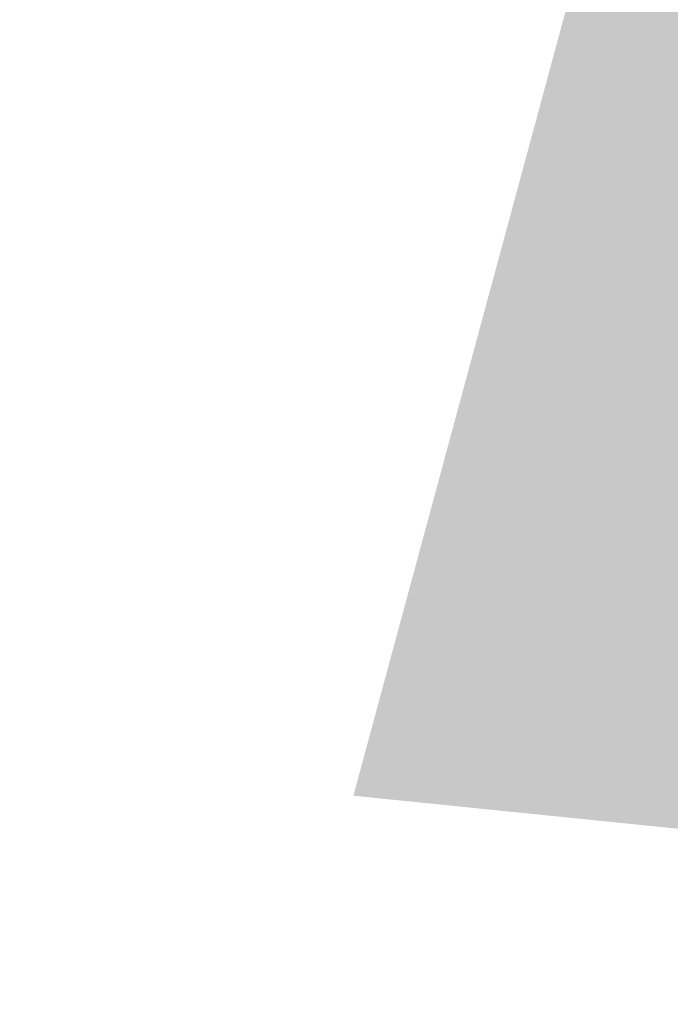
# Model space of a CAD drawing. Header units: inches. Extents: x 0 to 191500, y 0 to 342750.
# Tile 66 of 256: x 185922 to 186255, y 330103 to 330606. Entities that reach past the tile are written whole.
import ezdxf

# ---------------------------------------------------------------- set-up
doc = ezdxf.new("R2010")
doc.units = ezdxf.units.IN
doc.header["$MEASUREMENT"] = 0
doc.layers.add('ECW', color=150, linetype='Continuous', lineweight=20)
doc.layers.add('Tekst algemeen', color=7, linetype='Continuous', lineweight=20)
doc.styles.add('Verdana', font='arial.ttf')
doc.dimstyles.new('Waterblock1OP1', dxfattribs={"dimscale": 3, "dimtxt": 30, "dimasz": 20, "dimexe": 2, "dimexo": 1, "dimgap": 5, "dimtad": 1, "dimdec": 1, "dimdsep": 46, "dimtxsty": 'Verdana', "dimcen": -10, "dimse1": 1, "dimse2": 1, "dimadec": 0, "dimazin": 0, "dimtfac": 1, "dimtdec": 1, "dimtmove": 1, "dimatfit": 3, "dimfxl": 1, "dimtolj": 1, "dimtzin": 0, "dimarcsym": 0})
picture_1 = doc.add_image_def('image1.ecw', size_in_pixel=(220000, 285000))

msp = doc.modelspace()

# ---------------------------------------------------------------- pictures from other files: only their frames are drawn
at = {"layer": 'ECW'}
image = msp.add_image(picture_1, insert=(180500, 328500), size_in_units=(11000, 14250), dxfattribs=at)
image.dxf.flags = 7

# ---------------------------------------------------------------- leaders
at = {"layer": 'Tekst algemeen'}
msp.add_leader([(186251.57662, 330796.68318), (186250.73973, 330788.45277)], dimstyle='Waterblock1OP1', override={"dimasz": 200}, dxfattribs=at)

doc.saveas('drawing.dxf')
